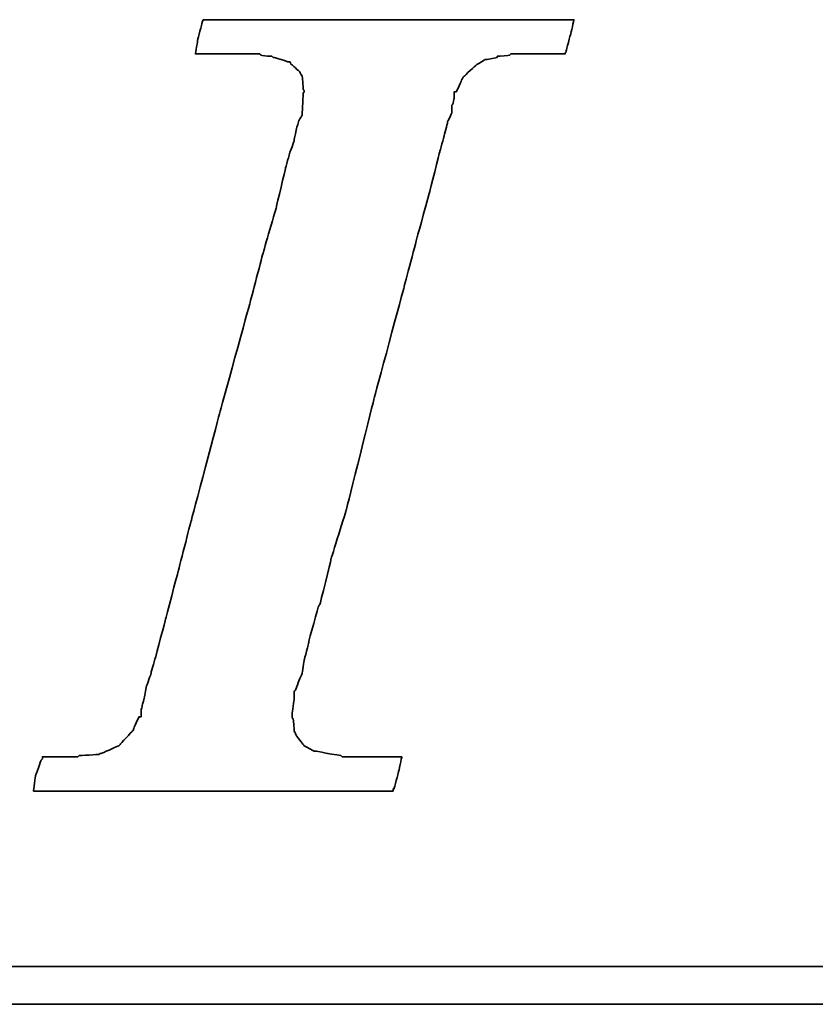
# Model space of a CAD drawing. Header units: millimetres. Extents: x 153 to 532, y -15 to 104.
# Tile 32 of 50: x 409.03 to 411.72, y 22.88 to 26.21. Entities that reach past the tile are written whole.
import ezdxf

# ---------------------------------------------------------------- set-up
doc = ezdxf.new("R2010")
doc.units = ezdxf.units.MM
doc.header["$LTSCALE"] = 0.1
doc.layers.add('DIM', color=4, linetype='CONTINUOUS')
doc.layers.add('layer 1', color=7, linetype='CONTINUOUS')

# ---------------------------------------------------------------- blocks, each defined once
blk = doc.blocks.new('TBI MOTION logo(完整正式版)')
at = {"layer": 'layer 1', "color": 22, "lineweight": 35}
for points, knots in [([(-40.59125, -7.94375), (-40.59125, -7.94375), (-40.97375, -7.94375), (-40.97375, -7.94375), (-40.97375, -7.94375), (-40.97375, -7.94375), (-41.38125, -7.94375), (-41.38125, -7.94375), (-41.38125, -7.94375), (-41.38125, -7.94375), (-41.54875, -7.94375), (-41.54875, -7.94375), (-41.54875, -7.94375), (-41.54875, -7.94375), (-41.59875, -7.94375), (-41.59875, -7.94375), (-41.59875, -7.94375), (-41.59875, -7.94375), (-41.88375, -7.94375), (-41.88375, -7.94375), (-41.88375, -7.94375), (-41.88375, -7.94375), (-41.90875, -7.91875), (-41.90875, -7.91875), (-41.90875, -7.91875), (-41.90875, -7.91875), (-42.19875, -7.87125), (-42.19875, -7.87125), (-42.19875, -7.87125), (-42.19875, -7.87125), (-42.43875, -7.82375), (-42.43875, -7.82375), (-42.43875, -7.82375), (-42.43875, -7.82375), (-42.45875, -7.82375), (-42.45875, -7.82375), (-42.45875, -7.82375), (-42.45875, -7.82375), (-42.48625, -7.82375), (-42.48625, -7.82375), (-42.48625, -7.82375), (-42.48625, -7.82375), (-42.67625, -7.72375), (-42.67625, -7.72375), (-42.67625, -7.72375), (-42.67625, -7.72375), (-42.70125, -7.70375), (-42.70125, -7.70375), (-42.70125, -7.70375), (-42.70125, -7.70375), (-42.72375, -7.67875), (-42.72375, -7.67875), (-42.72375, -7.67875), (-42.72375, -7.67875), (-42.86875, -7.48875), (-42.86875, -7.48875), (-42.86875, -7.48875), (-42.86875, -7.48875), (-42.89375, -7.43875), (-42.89375, -7.43875), (-42.89375, -7.43875), (-42.89375, -7.43875), (-42.91875, -7.38875), (-42.91875, -7.38875), (-42.91875, -7.38875), (-42.91875, -7.38875), (-42.93875, -7.12875), (-42.93875, -7.12875), (-42.93875, -7.12875), (-42.93875, -7.12875), (-42.96375, -7.10375), (-42.96375, -7.10375), (-42.96375, -7.10375), (-42.96375, -7.10375), (-42.96375, -7.05375), (-42.96375, -7.05375), (-42.96375, -7.05375), (-42.96375, -7.05375), (-42.96375, -7.00875), (-42.96375, -7.00875), (-42.96375, -7.00875), (-42.96375, -7.00875), (-42.91875, -6.69625), (-42.91875, -6.69625), (-42.91875, -6.69625), (-42.91875, -6.69625), (-42.91875, -6.62375), (-42.91875, -6.62375), (-42.91875, -6.62375), (-42.91875, -6.62375), (-42.91875, -6.59625), (-42.91875, -6.59625), (-42.91875, -6.59625), (-42.91875, -6.59625), (-42.91875, -6.57375), (-42.91875, -6.57375), (-42.91875, -6.57375), (-42.91875, -6.57375), (-42.91875, -6.52875), (-42.91875, -6.52875), (-42.91875, -6.52875), (-42.91875, -6.52875), (-42.89375, -6.50375), (-42.89375, -6.50375), (-42.89375, -6.50375), (-42.89375, -6.50375), (-42.84375, -6.38375), (-42.84375, -6.38375), (-42.84375, -6.38375), (-42.84375, -6.38375), (-42.84375, -6.35875), (-42.84375, -6.35875), (-42.84375, -6.35875), (-42.84375, -6.35875), (-42.74625, -6.14375), (-42.74625, -6.14375), (-42.74625, -6.14375), (-42.74625, -6.14375), (-42.70125, -5.85375), (-42.70125, -5.85375), (-42.70125, -5.85375), (-42.70125, -5.85375), (-42.60375, -5.47125), (-42.60375, -5.47125), (-42.60375, -5.47125), (-42.60375, -5.47125), (-42.60375, -5.44875), (-42.60375, -5.44875), (-42.60375, -5.44875), (-42.60375, -5.44875), (-42.38875, -4.67875), (-42.38875, -4.67875), (-42.38875, -4.67875), (-42.38875, -4.67875), (-42.36375, -4.65375), (-42.36375, -4.65375), (-42.36375, -4.65375), (-42.36375, -4.65375), (-42.12375, -3.69625), (-42.12375, -3.69625), (-42.12375, -3.69625), (-42.12375, -3.69625), (-42.12375, -3.67374), (-42.12375, -3.67374), (-42.12375, -3.67374), (-42.12375, -3.67374), (-41.78875, -2.59374), (-41.78875, -2.59374), (-41.78875, -2.59374), (-41.78875, -2.59374), (-41.18875, -0.19375), (-41.18875, -0.19375), (-41.18875, -0.19375), (-41.18875, -0.19375), (-40.54375, 2.20624), (-40.54375, 2.20624), (-40.54375, 2.20624), (-40.54375, 2.20624), (-40.25375, 3.30875), (-40.25375, 3.30875), (-40.25375, 3.30875), (-40.25375, 3.30875), (-39.98875, 4.27125), (-39.98875, 4.27125), (-39.98875, 4.27125), (-39.98875, 4.27125), (-39.77375, 5.13125), (-39.77375, 5.13125), (-39.77375, 5.13125), (-39.77375, 5.13125), (-39.67875, 5.47125), (-39.67875, 5.47125), (-39.67875, 5.47125), (-39.67875, 5.47125), (-39.60375, 5.75625), (-39.60375, 5.75625), (-39.60375, 5.75625), (-39.60375, 5.75625), (-39.60375, 5.78125), (-39.60375, 5.78125), (-39.60375, 5.78125), (-39.60375, 5.78125), (-39.50875, 5.97125), (-39.50875, 5.97125), (-39.50875, 5.97125), (-39.50875, 5.97125), (-39.50875, 6.13875), (-39.50875, 6.13875), (-39.50875, 6.13875), (-39.50875, 6.13875), (-39.48625, 6.16625), (-39.48625, 6.16625), (-39.48625, 6.16625), (-39.48625, 6.16625), (-39.46125, 6.28625), (-39.46125, 6.28625), (-39.46125, 6.28625), (-39.46125, 6.28625), (-39.46125, 6.42625), (-39.46125, 6.42625), (-39.46125, 6.42625), (-39.46125, 6.42625), (-39.41375, 6.42625), (-39.41375, 6.42625), (-39.41375, 6.42625), (-39.41375, 6.42625), (-39.29375, 6.69125), (-39.29375, 6.69125), (-39.29375, 6.69125), (-39.29375, 6.69125), (-39.26875, 6.74125), (-39.26875, 6.74125), (-39.26875, 6.74125), (-39.26875, 6.74125), (-39.24375, 6.76625), (-39.24375, 6.76625), (-39.24375, 6.76625), (-39.24375, 6.76625), (-38.98375, 7.00624), (-38.98375, 7.00624), (-38.98375, 7.00624), (-38.98375, 7.00624), (-38.95625, 7.02624), (-38.95625, 7.02624), (-38.95625, 7.02624), (-38.95625, 7.02624), (-38.78875, 7.12624), (-38.78875, 7.12624), (-38.78875, 7.12624), (-38.78875, 7.12624), (-38.76375, 7.12624), (-38.76375, 7.12624), (-38.76375, 7.12624), (-38.76375, 7.12624), (-38.74375, 7.12624), (-38.74375, 7.12624), (-38.74375, 7.12624), (-38.74375, 7.12624), (-38.52875, 7.17125), (-38.52875, 7.17125), (-38.52875, 7.17125), (-38.52875, 7.17125), (-38.52875, 7.19624), (-38.52875, 7.19624), (-38.52875, 7.19624), (-38.52875, 7.19624), (-38.50375, 7.19624), (-38.50375, 7.19624), (-38.50375, 7.19624), (-38.50375, 7.19624), (-38.26125, 7.21875), (-38.26125, 7.21875), (-38.26125, 7.21875), (-38.26125, 7.21875), (-38.23875, 7.24624), (-38.23875, 7.24624), (-38.23875, 7.24624), (-38.23875, 7.24624), (-38.21625, 7.24624), (-38.21625, 7.24624), (-38.21625, 7.24624), (-38.21625, 7.24624), (-38.18875, 7.24624), (-38.18875, 7.24624), (-38.18875, 7.24624), (-38.18875, 7.24624), (-37.90375, 7.24624), (-37.90375, 7.24624), (-37.90375, 7.24624), (-37.90375, 7.24624), (-37.85375, 7.24624), (-37.85375, 7.24624), (-37.85375, 7.24624), (-37.85375, 7.24624), (-37.75875, 7.24624), (-37.75875, 7.24624), (-37.75875, 7.24624), (-37.75875, 7.24624), (-37.42375, 7.24624), (-37.42375, 7.24624), (-37.42375, 7.24624), (-37.42375, 7.24624), (-37.08875, 7.24624), (-37.08875, 7.24624), (-37.08875, 7.24624), (-37.08875, 7.24624), (-37.06375, 7.24624), (-37.06375, 7.24624), (-37.06375, 7.24624), (-37.06375, 7.24624), (-37.06375, 7.26624), (-37.06375, 7.26624), (-37.06375, 7.26624), (-37.06375, 7.26624), (-37.03875, 7.29125), (-37.03875, 7.29125), (-37.03875, 7.29125), (-37.03875, 7.29125), (-37.03875, 7.31625), (-37.03875, 7.31625), (-37.03875, 7.31625), (-37.03875, 7.31625), (-36.94125, 7.67625), (-36.94125, 7.67625), (-36.94125, 7.67625), (-36.94125, 7.67625), (-36.86875, 7.98625), (-36.86875, 7.98625), (-36.86875, 7.98625), (-36.86875, 7.98625), (-36.98875, 7.98625), (-36.98875, 7.98625), (-36.98875, 7.98625), (-36.98875, 7.98625), (-37.42375, 7.98625), (-37.42375, 7.98625), (-37.42375, 7.98625), (-37.42375, 7.98625), (-37.94875, 7.98625), (-37.94875, 7.98625), (-37.94875, 7.98625), (-37.94875, 7.98625), (-38.57375, 7.98625), (-38.57375, 7.98625), (-38.57375, 7.98625), (-38.57375, 7.98625), (-39.29375, 7.98625), (-39.29375, 7.98625), (-39.29375, 7.98625), (-39.29375, 7.98625), (-40.82875, 7.98625), (-40.82875, 7.98625), (-40.82875, 7.98625), (-40.82875, 7.98625), (-42.36375, 7.98625), (-42.36375, 7.98625), (-42.36375, 7.98625), (-42.36375, 7.98625), (-43.08375, 7.98625), (-43.08375, 7.98625), (-43.08375, 7.98625), (-43.08375, 7.98625), (-43.70875, 7.98625), (-43.70875, 7.98625), (-43.70875, 7.98625), (-43.70875, 7.98625), (-44.23375, 7.98625), (-44.23375, 7.98625), (-44.23375, 7.98625), (-44.23375, 7.98625), (-44.66875, 7.98625), (-44.66875, 7.98625), (-44.66875, 7.98625), (-44.66875, 7.98625), (-44.88375, 7.98625), (-44.88375, 7.98625), (-44.88375, 7.98625), (-44.88375, 7.98625), (-44.90875, 7.94125), (-44.90875, 7.94125), (-44.90875, 7.94125), (-44.90875, 7.94125), (-44.90875, 7.91625), (-44.90875, 7.91625), (-44.90875, 7.91625), (-44.90875, 7.91625), (-45.00375, 7.55625), (-45.00375, 7.55625), (-45.00375, 7.55625), (-45.00375, 7.55625), (-45.05375, 7.24624), (-45.05375, 7.24624), (-45.05375, 7.24624), (-45.05375, 7.24624), (-44.61875, 7.24624), (-44.61875, 7.24624), (-44.61875, 7.24624), (-44.61875, 7.24624), (-44.11375, 7.24624), (-44.11375, 7.24624), (-44.11375, 7.24624), (-44.11375, 7.24624), (-43.99375, 7.24624), (-43.99375, 7.24624), (-43.99375, 7.24624), (-43.99375, 7.24624), (-43.94625, 7.24624), (-43.94625, 7.24624), (-43.94625, 7.24624), (-43.94625, 7.24624), (-43.92374, 7.24624), (-43.92374, 7.24624), (-43.92374, 7.24624), (-43.92374, 7.24624), (-43.65875, 7.24624), (-43.65875, 7.24624), (-43.65875, 7.24624), (-43.65875, 7.24624), (-43.63875, 7.21875), (-43.63875, 7.21875), (-43.63875, 7.21875), (-43.63875, 7.21875), (-43.46875, 7.19624), (-43.46875, 7.19624), (-43.46875, 7.19624), (-43.46875, 7.19624), (-43.39875, 7.19624), (-43.39875, 7.19624), (-43.39875, 7.19624), (-43.39875, 7.19624), (-43.37125, 7.17125), (-43.37125, 7.17125), (-43.37125, 7.17125), (-43.37125, 7.17125), (-43.34875, 7.17125), (-43.34875, 7.17125), (-43.34875, 7.17125), (-43.34875, 7.17125), (-43.20375, 7.12624), (-43.20375, 7.12624), (-43.20375, 7.12624), (-43.20375, 7.12624), (-43.05875, 7.07624), (-43.05875, 7.07624), (-43.05875, 7.07624), (-43.05875, 7.07624), (-43.01375, 7.07624), (-43.01375, 7.07624), (-43.01375, 7.07624), (-43.01375, 7.07624), (-42.98875, 7.02624), (-42.98875, 7.02624), (-42.98875, 7.02624), (-42.98875, 7.02624), (-42.79875, 6.86125), (-42.79875, 6.86125), (-42.79875, 6.86125), (-42.79875, 6.86125), (-42.77375, 6.81125), (-42.77375, 6.81125), (-42.77375, 6.81125), (-42.77375, 6.81125), (-42.74625, 6.76625), (-42.74625, 6.76625), (-42.74625, 6.76625), (-42.74625, 6.76625), (-42.72375, 6.47625), (-42.72375, 6.47625), (-42.72375, 6.47625), (-42.72375, 6.47625), (-42.70125, 6.45124), (-42.70125, 6.45124), (-42.70125, 6.45124), (-42.70125, 6.45124), (-42.70125, 6.42625), (-42.70125, 6.42625), (-42.70125, 6.42625), (-42.70125, 6.42625), (-42.72375, 6.40625), (-42.72375, 6.40625), (-42.72375, 6.40625), (-42.72375, 6.40625), (-42.74625, 5.97125), (-42.74625, 5.97125), (-42.74625, 5.97125), (-42.74625, 5.97125), (-42.74625, 5.94625), (-42.74625, 5.94625), (-42.74625, 5.94625), (-42.74625, 5.94625), (-42.74625, 5.92625), (-42.74625, 5.92625), (-42.74625, 5.92625), (-42.74625, 5.92625), (-42.77375, 5.87625), (-42.77375, 5.87625), (-42.77375, 5.87625), (-42.77375, 5.87625), (-42.81875, 5.80625), (-42.81875, 5.80625), (-42.81875, 5.80625), (-42.81875, 5.80625), (-42.86875, 5.63625), (-42.86875, 5.63625), (-42.86875, 5.63625), (-42.86875, 5.63625), (-42.91875, 5.39625), (-42.91875, 5.39625), (-42.91875, 5.39625), (-42.91875, 5.39625), (-42.91875, 5.37124), (-42.91875, 5.37124), (-42.91875, 5.37124), (-42.91875, 5.37124), (-43.01375, 5.10874), (-43.01375, 5.10874), (-43.01375, 5.10874), (-43.01375, 5.10874), (-43.10875, 4.77124), (-43.10875, 4.77124), (-43.10875, 4.77124), (-43.10875, 4.77124), (-43.29875, 3.95625), (-43.29875, 3.95625), (-43.29875, 3.95625), (-43.29875, 3.95625), (-43.58875, 2.95125), (-43.58875, 2.95125), (-43.58875, 2.95125), (-43.58875, 2.95125), (-43.87375, 1.87125), (-43.87375, 1.87125), (-43.87375, 1.87125), (-43.87375, 1.87125), (-44.52625, -0.50374), (-44.52625, -0.50374), (-44.52625, -0.50374), (-44.52625, -0.50374), (-45.14875, -2.85375), (-45.14875, -2.85375), (-45.14875, -2.85375), (-45.14875, -2.85375), (-45.43375, -3.95875), (-45.43375, -3.95875), (-45.43375, -3.95875), (-45.43375, -3.95875), (-45.69875, -4.96875), (-45.69875, -4.96875), (-45.69875, -4.96875), (-45.69875, -4.96875), (-45.91375, -5.78375), (-45.91375, -5.78375), (-45.91375, -5.78375), (-45.91375, -5.78375), (-46.01375, -6.11875), (-46.01375, -6.11875), (-46.01375, -6.11875), (-46.01375, -6.11875), (-46.01375, -6.14375), (-46.01375, -6.14375), (-46.01375, -6.14375), (-46.01375, -6.14375), (-46.10875, -6.40875), (-46.10875, -6.40875), (-46.10875, -6.40875), (-46.10875, -6.40875), (-46.15375, -6.64875), (-46.15375, -6.64875), (-46.15375, -6.64875), (-46.15375, -6.64875), (-46.20375, -6.83875), (-46.20375, -6.83875), (-46.20375, -6.83875), (-46.20375, -6.83875), (-46.22875, -6.93375), (-46.22875, -6.93375), (-46.22875, -6.93375), (-46.22875, -6.93375), (-46.22875, -7.07875), (-46.22875, -7.07875), (-46.22875, -7.07875), (-46.22875, -7.07875), (-46.27375, -7.07875), (-46.27375, -7.07875), (-46.27375, -7.07875), (-46.27375, -7.07875), (-46.39375, -7.34375), (-46.39375, -7.34375), (-46.39375, -7.34375), (-46.39375, -7.34375), (-46.39375, -7.36875), (-46.39375, -7.36875), (-46.39375, -7.36875), (-46.39375, -7.36875), (-46.42125, -7.38875), (-46.42125, -7.38875), (-46.42125, -7.38875), (-46.42125, -7.38875), (-46.68375, -7.67875), (-46.68375, -7.67875), (-46.68375, -7.67875), (-46.68375, -7.67875), (-46.70875, -7.70375), (-46.70875, -7.70375), (-46.70875, -7.70375), (-46.70875, -7.70375), (-46.75375, -7.72375), (-46.75375, -7.72375), (-46.75375, -7.72375), (-46.75375, -7.72375), (-47.08875, -7.87125), (-47.08875, -7.87125), (-47.08875, -7.87125), (-47.08875, -7.87125), (-47.11625, -7.87125), (-47.11625, -7.87125), (-47.11625, -7.87125), (-47.11625, -7.87125), (-47.13875, -7.89375), (-47.13875, -7.89375), (-47.13875, -7.89375), (-47.13875, -7.89375), (-47.56875, -7.91875), (-47.56875, -7.91875), (-47.56875, -7.91875), (-47.56875, -7.91875), (-47.59625, -7.94375), (-47.59625, -7.94375), (-47.59625, -7.94375), (-47.59625, -7.94375), (-47.64375, -7.94375), (-47.64375, -7.94375), (-47.64375, -7.94375), (-47.64375, -7.94375), (-47.73625, -7.94375), (-47.73625, -7.94375), (-47.73625, -7.94375), (-47.73625, -7.94375), (-48.07375, -7.94375), (-48.07375, -7.94375), (-48.07375, -7.94375), (-48.07375, -7.94375), (-48.36125, -7.94375), (-48.36125, -7.94375), (-48.36125, -7.94375), (-48.36125, -7.94375), (-48.36125, -7.96625), (-48.36125, -7.96625), (-48.36125, -7.96625), (-48.36125, -7.96625), (-48.36125, -7.99125), (-48.36125, -7.99125), (-48.36125, -7.99125), (-48.36125, -7.99125), (-48.38875, -8.01375), (-48.38875, -8.01375), (-48.38875, -8.01375), (-48.38875, -8.01375), (-48.50875, -8.34875), (-48.50875, -8.34875), (-48.50875, -8.34875), (-48.50875, -8.34875), (-48.55375, -8.68625), (-48.55375, -8.68625), (-48.55375, -8.68625), (-48.55375, -8.68625), (-48.45875, -8.68625), (-48.45875, -8.68625), (-48.45875, -8.68625), (-48.45875, -8.68625), (-48.07375, -8.68625), (-48.07375, -8.68625), (-48.07375, -8.68625), (-48.07375, -8.68625), (-47.52375, -8.68625), (-47.52375, -8.68625), (-47.52375, -8.68625), (-47.52375, -8.68625), (-46.92375, -8.68625), (-46.92375, -8.68625), (-46.92375, -8.68625), (-46.92375, -8.68625), (-46.25375, -8.68625), (-46.25375, -8.68625), (-46.25375, -8.68625), (-46.25375, -8.68625), (-46.20375, -8.68625), (-46.20375, -8.68625), (-46.20375, -8.68625), (-46.20375, -8.68625), (-44.71375, -8.68625), (-44.71375, -8.68625), (-44.71375, -8.68625), (-44.71375, -8.68625), (-43.22875, -8.68625), (-43.22875, -8.68625), (-43.22875, -8.68625), (-43.22875, -8.68625), (-42.55875, -8.68625), (-42.55875, -8.68625), (-42.55875, -8.68625), (-42.55875, -8.68625), (-42.50875, -8.68625), (-42.50875, -8.68625), (-42.50875, -8.68625), (-42.50875, -8.68625), (-41.93375, -8.68625), (-41.93375, -8.68625), (-41.93375, -8.68625), (-41.93375, -8.68625), (-41.38125, -8.68625), (-41.38125, -8.68625), (-41.38125, -8.68625), (-41.38125, -8.68625), (-40.97375, -8.68625), (-40.97375, -8.68625), (-40.97375, -8.68625), (-40.97375, -8.68625), (-40.78125, -8.68625), (-40.78125, -8.68625), (-40.78125, -8.68625), (-40.78125, -8.68625), (-40.78125, -8.63875), (-40.78125, -8.63875), (-40.78125, -8.63875), (-40.78125, -8.63875), (-40.75875, -8.63875), (-40.75875, -8.63875), (-40.75875, -8.63875), (-40.75875, -8.63875), (-40.66375, -8.27875), (-40.66375, -8.27875), (-40.66375, -8.27875), (-40.66375, -8.27875), (-40.59125, -7.94375), (-40.59125, -7.94375)], [0, 0, 0, 0, 0.00558659, 0.00558659, 0.00558659, 0.0055866, 0.01117318, 0.01117318, 0.01117318, 0.01117319, 0.01675978, 0.01675978, 0.01675978, 0.01675979, 0.02234637, 0.02234637, 0.02234637, 0.02234638, 0.02793296, 0.02793296, 0.02793296, 0.02793297, 0.03351955, 0.03351955, 0.03351955, 0.03351956, 0.03910615, 0.03910615, 0.03910615, 0.03910616, 0.04469274, 0.04469274, 0.04469274, 0.04469275, 0.05027933, 0.05027933, 0.05027933, 0.05027934, 0.05586592, 0.05586592, 0.05586592, 0.05586593, 0.06145251, 0.06145251, 0.06145251, 0.06145252, 0.06703911, 0.06703911, 0.06703911, 0.06703912, 0.0726257, 0.0726257, 0.0726257, 0.07262571, 0.07821229, 0.07821229, 0.07821229, 0.0782123, 0.08379888, 0.08379888, 0.08379888, 0.08379889, 0.08938547, 0.08938547, 0.08938547, 0.08938548, 0.09497207, 0.09497207, 0.09497207, 0.09497208, 0.10055866, 0.10055866, 0.10055866, 0.10055867, 0.10614525, 0.10614525, 0.10614525, 0.10614526, 0.11173184, 0.11173184, 0.11173184, 0.11173185, 0.11731844, 0.11731844, 0.11731844, 0.11731845, 0.12290503, 0.12290503, 0.12290503, 0.12290504, 0.12849162, 0.12849162, 0.12849162, 0.12849163, 0.13407821, 0.13407821, 0.13407821, 0.13407822, 0.1396648, 0.1396648, 0.1396648, 0.13966481, 0.1452514, 0.1452514, 0.1452514, 0.14525141, 0.15083799, 0.15083799, 0.15083799, 0.150838, 0.15642458, 0.15642458, 0.15642458, 0.15642459, 0.16201117, 0.16201117, 0.16201117, 0.16201118, 0.16759777, 0.16759777, 0.16759777, 0.16759778, 0.17318436, 0.17318436, 0.17318436, 0.17318437, 0.17877095, 0.17877095, 0.17877095, 0.17877096, 0.18435754, 0.18435754, 0.18435754, 0.18435755, 0.18994413, 0.18994413, 0.18994413, 0.18994414, 0.19553073, 0.19553073, 0.19553073, 0.19553074, 0.20111732, 0.20111732, 0.20111732, 0.20111733, 0.20670391, 0.20670391, 0.20670391, 0.20670392, 0.2122905, 0.2122905, 0.2122905, 0.21229051, 0.21787709, 0.21787709, 0.21787709, 0.2178771, 0.22346369, 0.22346369, 0.22346369, 0.2234637, 0.22905028, 0.22905028, 0.22905028, 0.22905029, 0.23463687, 0.23463687, 0.23463687, 0.23463688, 0.24022346, 0.24022346, 0.24022346, 0.24022347, 0.24581006, 0.24581006, 0.24581006, 0.24581007, 0.25139665, 0.25139665, 0.25139665, 0.25139666, 0.25698324, 0.25698324, 0.25698324, 0.25698325, 0.26256983, 0.26256983, 0.26256983, 0.26256984, 0.26815642, 0.26815642, 0.26815642, 0.26815643, 0.27374302, 0.27374302, 0.27374302, 0.27374303, 0.27932961, 0.27932961, 0.27932961, 0.27932962, 0.2849162, 0.2849162, 0.2849162, 0.28491621, 0.29050279, 0.29050279, 0.29050279, 0.2905028, 0.29608939, 0.29608939, 0.29608939, 0.2960894, 0.30167598, 0.30167598, 0.30167598, 0.30167599, 0.30726257, 0.30726257, 0.30726257, 0.30726258, 0.31284916, 0.31284916, 0.31284916, 0.31284917, 0.31843575, 0.31843575, 0.31843575, 0.31843576, 0.32402235, 0.32402235, 0.32402235, 0.32402236, 0.32960894, 0.32960894, 0.32960894, 0.32960895, 0.33519553, 0.33519553, 0.33519553, 0.33519554, 0.34078212, 0.34078212, 0.34078212, 0.34078213, 0.34636872, 0.34636872, 0.34636872, 0.34636873, 0.35195531, 0.35195531, 0.35195531, 0.35195532, 0.3575419, 0.3575419, 0.3575419, 0.35754191, 0.36312849, 0.36312849, 0.36312849, 0.3631285, 0.36871508, 0.36871508, 0.36871508, 0.36871509, 0.37430168, 0.37430168, 0.37430168, 0.37430169, 0.37988827, 0.37988827, 0.37988827, 0.37988828, 0.38547486, 0.38547486, 0.38547486, 0.38547487, 0.39106145, 0.39106145, 0.39106145, 0.39106146, 0.39664804, 0.39664804, 0.39664804, 0.39664805, 0.40223464, 0.40223464, 0.40223464, 0.40223465, 0.40782123, 0.40782123, 0.40782123, 0.40782124, 0.41340782, 0.41340782, 0.41340782, 0.41340783, 0.41899441, 0.41899441, 0.41899441, 0.41899442, 0.42458101, 0.42458101, 0.42458101, 0.42458102, 0.4301676, 0.4301676, 0.4301676, 0.43016761, 0.43575419, 0.43575419, 0.43575419, 0.4357542, 0.44134078, 0.44134078, 0.44134078, 0.44134079, 0.44692737, 0.44692737, 0.44692737, 0.44692738, 0.45251397, 0.45251397, 0.45251397, 0.45251398, 0.45810056, 0.45810056, 0.45810056, 0.45810057, 0.46368715, 0.46368715, 0.46368715, 0.46368716, 0.46927374, 0.46927374, 0.46927374, 0.46927375, 0.47486034, 0.47486034, 0.47486034, 0.47486035, 0.48044693, 0.48044693, 0.48044693, 0.48044694, 0.48603352, 0.48603352, 0.48603352, 0.48603353, 0.49162011, 0.49162011, 0.49162011, 0.49162012, 0.4972067, 0.4972067, 0.4972067, 0.49720671, 0.5027933, 0.5027933, 0.5027933, 0.50279331, 0.50837989, 0.50837989, 0.50837989, 0.5083799, 0.51396648, 0.51396648, 0.51396648, 0.51396649, 0.51955307, 0.51955307, 0.51955307, 0.51955308, 0.52513966, 0.52513966, 0.52513966, 0.52513967, 0.53072626, 0.53072626, 0.53072626, 0.53072627, 0.53631285, 0.53631285, 0.53631285, 0.53631286, 0.54189944, 0.54189944, 0.54189944, 0.54189945, 0.54748603, 0.54748603, 0.54748603, 0.54748604, 0.55307263, 0.55307263, 0.55307263, 0.55307264, 0.55865922, 0.55865922, 0.55865922, 0.55865923, 0.56424581, 0.56424581, 0.56424581, 0.56424582, 0.5698324, 0.5698324, 0.5698324, 0.56983241, 0.57541899, 0.57541899, 0.57541899, 0.575419, 0.58100559, 0.58100559, 0.58100559, 0.5810056, 0.58659218, 0.58659218, 0.58659218, 0.58659219, 0.59217877, 0.59217877, 0.59217877, 0.59217878, 0.59776536, 0.59776536, 0.59776536, 0.59776537, 0.60335196, 0.60335196, 0.60335196, 0.60335197, 0.60893855, 0.60893855, 0.60893855, 0.60893856, 0.61452514, 0.61452514, 0.61452514, 0.61452515, 0.62011173, 0.62011173, 0.62011173, 0.62011174, 0.62569832, 0.62569832, 0.62569832, 0.62569833, 0.63128492, 0.63128492, 0.63128492, 0.63128493, 0.63687151, 0.63687151, 0.63687151, 0.63687152, 0.6424581, 0.6424581, 0.6424581, 0.64245811, 0.64804469, 0.64804469, 0.64804469, 0.6480447, 0.65363128, 0.65363128, 0.65363128, 0.65363129, 0.65921788, 0.65921788, 0.65921788, 0.65921789, 0.66480447, 0.66480447, 0.66480447, 0.66480448, 0.67039106, 0.67039106, 0.67039106, 0.67039107, 0.67597765, 0.67597765, 0.67597765, 0.67597766, 0.68156425, 0.68156425, 0.68156425, 0.68156426, 0.68715084, 0.68715084, 0.68715084, 0.68715085, 0.69273743, 0.69273743, 0.69273743, 0.69273744, 0.69832402, 0.69832402, 0.69832402, 0.69832403, 0.70391061, 0.70391061, 0.70391061, 0.70391062, 0.70949721, 0.70949721, 0.70949721, 0.70949722, 0.7150838, 0.7150838, 0.7150838, 0.71508381, 0.72067039, 0.72067039, 0.72067039, 0.7206704, 0.72625698, 0.72625698, 0.72625698, 0.72625699, 0.73184358, 0.73184358, 0.73184358, 0.73184359, 0.73743017, 0.73743017, 0.73743017, 0.73743018, 0.74301676, 0.74301676, 0.74301676, 0.74301677, 0.74860335, 0.74860335, 0.74860335, 0.74860336, 0.75418994, 0.75418994, 0.75418994, 0.75418995, 0.75977654, 0.75977654, 0.75977654, 0.75977655, 0.76536313, 0.76536313, 0.76536313, 0.76536314, 0.77094972, 0.77094972, 0.77094972, 0.77094973, 0.77653631, 0.77653631, 0.77653631, 0.77653632, 0.78212291, 0.78212291, 0.78212291, 0.78212292, 0.7877095, 0.7877095, 0.7877095, 0.78770951, 0.79329609, 0.79329609, 0.79329609, 0.7932961, 0.79888268, 0.79888268, 0.79888268, 0.79888269, 0.80446927, 0.80446927, 0.80446927, 0.80446928, 0.81005587, 0.81005587, 0.81005587, 0.81005588, 0.81564246, 0.81564246, 0.81564246, 0.81564247, 0.82122905, 0.82122905, 0.82122905, 0.82122906, 0.82681564, 0.82681564, 0.82681564, 0.82681565, 0.83240223, 0.83240223, 0.83240223, 0.83240224, 0.83798883, 0.83798883, 0.83798883, 0.83798884, 0.84357542, 0.84357542, 0.84357542, 0.84357543, 0.84916201, 0.84916201, 0.84916201, 0.84916202, 0.8547486, 0.8547486, 0.8547486, 0.85474861, 0.8603352, 0.8603352, 0.8603352, 0.86033521, 0.86592179, 0.86592179, 0.86592179, 0.8659218, 0.87150838, 0.87150838, 0.87150838, 0.87150839, 0.87709497, 0.87709497, 0.87709497, 0.87709498, 0.88268156, 0.88268156, 0.88268156, 0.88268157, 0.88826816, 0.88826816, 0.88826816, 0.88826817, 0.89385475, 0.89385475, 0.89385475, 0.89385476, 0.89944134, 0.89944134, 0.89944134, 0.89944135, 0.90502793, 0.90502793, 0.90502793, 0.90502794, 0.91061453, 0.91061453, 0.91061453, 0.91061454, 0.91620112, 0.91620112, 0.91620112, 0.91620113, 0.92178771, 0.92178771, 0.92178771, 0.92178772, 0.9273743, 0.9273743, 0.9273743, 0.92737431, 0.93296089, 0.93296089, 0.93296089, 0.9329609, 0.93854749, 0.93854749, 0.93854749, 0.9385475, 0.94413408, 0.94413408, 0.94413408, 0.94413409, 0.94972067, 0.94972067, 0.94972067, 0.94972068, 0.95530726, 0.95530726, 0.95530726, 0.95530727, 0.96089385, 0.96089385, 0.96089385, 0.96089386, 0.96648045, 0.96648045, 0.96648045, 0.96648046, 0.97206704, 0.97206704, 0.97206704, 0.97206705, 0.97765363, 0.97765363, 0.97765363, 0.97765364, 0.98324022, 0.98324022, 0.98324022, 0.98324023, 0.98882682, 0.98882682, 0.98882682, 0.98882683, 0.99441341, 0.99441341, 0.99441341, 0.99441342, 1, 1, 1, 1]), ([(75.90875, -9.47875), (75.90875, -9.47875), (75.90875, -12.28625), (75.90875, -12.28625), (75.90875, -12.28625), (75.90875, -12.28625), (75.90875, -12.47875), (75.90875, -12.47875), (75.90875, -12.47875), (75.90875, -12.47875), (75.71625, -12.47875), (75.71625, -12.47875), (75.71625, -12.47875), (75.71625, -12.47875), (-88.32875, -12.47875), (-88.32875, -12.47875), (-88.32875, -12.47875), (-88.32875, -12.47875), (-88.32875, -13.29375), (-88.32875, -13.29375), (-88.32875, -13.29375), (-88.32875, -13.29375), (82.89125, -13.29375), (82.89125, -13.29375), (82.89125, -13.29375), (82.89125, -13.29375), (75.90875, -9.47875), (75.90875, -9.47875)], [0, 0, 0, 0, 0.14285714, 0.14285714, 0.14285714, 0.14285715, 0.28571429, 0.28571429, 0.28571429, 0.2857143, 0.42857143, 0.42857143, 0.42857143, 0.42857144, 0.57142857, 0.57142857, 0.57142857, 0.57142858, 0.71428571, 0.71428571, 0.71428571, 0.71428572, 0.85714286, 0.85714286, 0.85714286, 0.85714287, 1, 1, 1, 1])]:
    blk.add_open_spline(points, degree=3, knots=knots, dxfattribs=at)

msp = doc.modelspace()

# ---------------------------------------------------------------- block references
at = {"layer": 'DIM', "color": 0, "xscale": 0.1563722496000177, "yscale": 0.1563722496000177, "zscale": 0.1563722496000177}
msp.add_blockref('TBI MOTION logo(完整正式版)', (416.6732, 24.961), dxfattribs=at)

doc.saveas('drawing.dxf')
